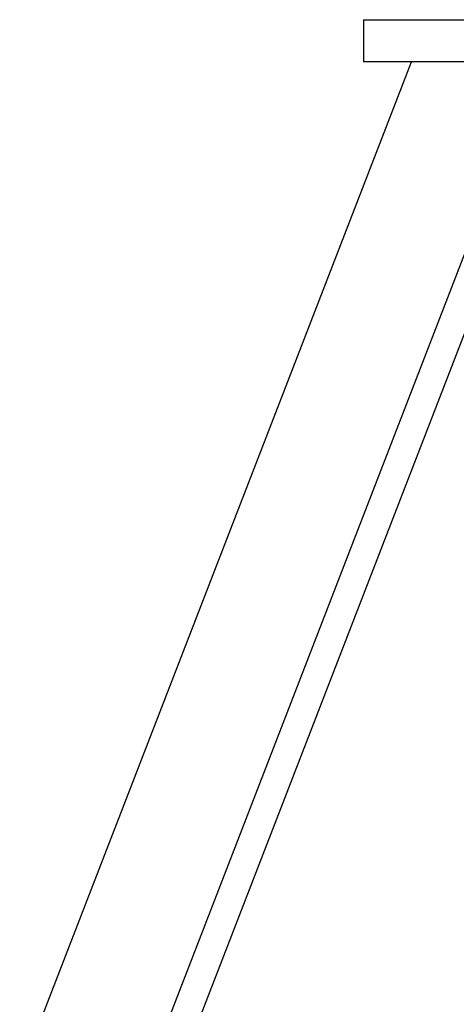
# Model space of a CAD drawing. Header units: inches. Extents: x 0 to 29700, y -16 to 21000.
# Tile 122 of 186: x 6566 to 6669, y 18839 to 19073. Entities that reach past the tile are written whole.
import ezdxf

# ---------------------------------------------------------------- set-up
doc = ezdxf.new("R2010")
doc.units = ezdxf.units.IN
doc.layers.add('254', color=7, linetype='Continuous', true_color=0xffffff)

msp = doc.modelspace()

# ---------------------------------------------------------------- linework, layer by layer
at = {"layer": '254', "color": 2, "linetype": 'Continuous', "lineweight": 25}
for p, q in [((6647.083, 19072.633), (6677.584, 19072.633)), ((6647.083, 19072.633), (6647.083, 19062.633)), ((6565.583, 18822.635), (6658.451, 19062.631)), ((6677.584, 19062.633), (6647.083, 19062.633)), ((6677.582, 19034.128), (6565.583, 18744.691)), ((6677.582, 19015.33), (6571.909, 18742.243))]:
    msp.add_line(p, q, dxfattribs=at)

doc.saveas('drawing.dxf')
